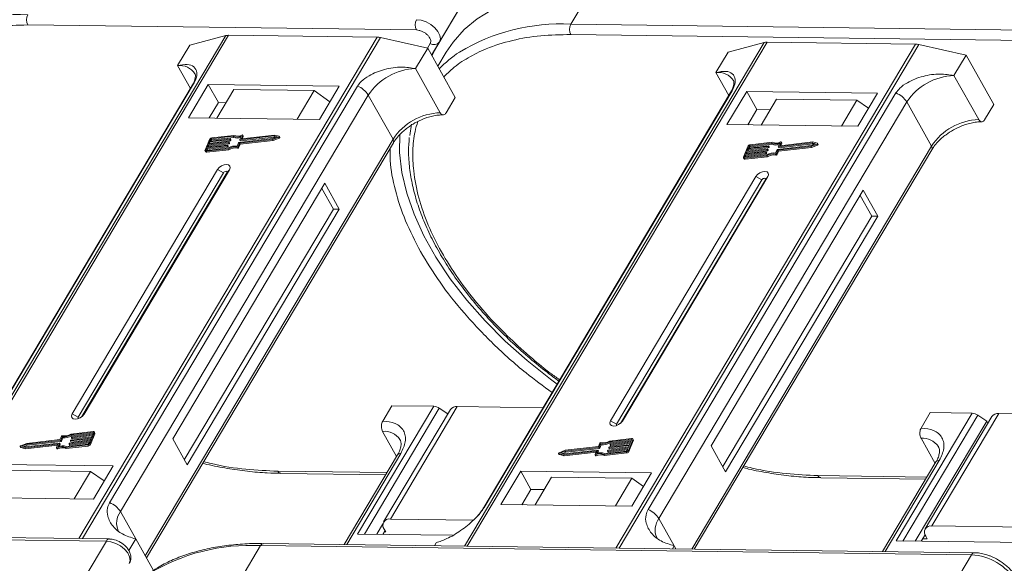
# Model space of a CAD drawing. Header units: millimetres. Extents: x -1595 to 486, y -108 to 1350.
# Tile 49 of 52: x 117 to 215, y 1064 to 1118. Entities that reach past the tile are written whole.
import ezdxf

# ---------------------------------------------------------------- set-up
doc = ezdxf.new("R2010")
doc.units = ezdxf.units.MM

msp = doc.modelspace()

# ---------------------------------------------------------------- linework, layer by layer
at = {"color": 7, "linetype": 'Continuous', "lineweight": 15}
for p, q in [((171.6, 1117.066), (173.711, 1120.615)), ((160.696, 1118.858), (158.31, 1114.845)), ((158.585, 1115.309), (160.696, 1118.858)), ((117.766, 1116.993), (156.298, 1116.497)), ((242.088, 1116.159), (171.6, 1117.066)), ((137.383, 1115.937), (107.827, 1066.243)), ((108.098, 1066.239), (137.676, 1115.97)), ((152.398, 1115.781), (122.82, 1066.05)), ((133.817, 1114.998), (137.383, 1115.937)), ((137.676, 1115.97), (152.398, 1115.781)), ((171.587, 1116.045), (242.075, 1115.137)), ((123.176, 1066.045), (152.733, 1115.739)), ((132.611, 1112.97), (133.817, 1114.998)), ((152.733, 1115.739), (157.411, 1114.694)), ((157.662, 1115.171), (157.383, 1114.7)), ((157.803, 1113.994), (158.585, 1115.309)), ((157.804, 1113.993), (158.31, 1114.845)), ((158.31, 1114.845), (157.831, 1113.945)), ((190.765, 1115.25), (161.058, 1065.302)), ((161.329, 1065.299), (191.058, 1115.283)), ((205.78, 1115.093), (176.051, 1065.109)), ((176.407, 1065.105), (206.114, 1115.052)), ((187.199, 1114.311), (190.765, 1115.25)), ((191.058, 1115.283), (205.78, 1115.093)), ((206.114, 1115.052), (210.793, 1114.007)), ((156.205, 1112.666), (157.411, 1114.694)), ((157.411, 1114.694), (160.15, 1109.805)), ((159.242, 1114.293), (158.415, 1112.902)), ((185.992, 1112.283), (187.199, 1114.311)), ((209.587, 1111.979), (210.793, 1114.007)), ((210.793, 1114.007), (213.532, 1109.118)), ((132.611, 1112.97), (133.885, 1110.695)), ((158.656, 1108.291), (156.205, 1112.666)), ((185.992, 1112.283), (187.267, 1110.007)), ((212.038, 1107.604), (209.587, 1111.979)), ((134.062, 1110.992), (109.485, 1069.67)), ((109.627, 1069.823), (134.204, 1111.144)), ((150.455, 1110.935), (125.878, 1069.613)), ((135.654, 1111.092), (133.694, 1107.796)), ((148.631, 1110.925), (135.654, 1111.092)), ((135.654, 1111.092), (136.663, 1109.29)), ((146.671, 1107.629), (148.631, 1110.925)), ((126.948, 1068.722), (151.525, 1110.044)), ((138.184, 1110.599), (136.496, 1107.76)), ((146.147, 1110.497), (138.184, 1110.599)), ((144.459, 1107.657), (146.147, 1110.497)), ((146.147, 1110.497), (147.707, 1109.371)), ((153.976, 1105.669), (151.525, 1110.044)), ((187.444, 1110.304), (162.867, 1068.983)), ((163.009, 1069.136), (187.586, 1110.457)), ((203.837, 1110.248), (179.26, 1068.926)), ((189.036, 1110.404), (187.076, 1107.109)), ((202.012, 1110.237), (189.036, 1110.404)), ((189.036, 1110.404), (190.045, 1108.603)), ((200.052, 1106.942), (202.012, 1110.237)), ((136.663, 1109.29), (135.759, 1107.769)), ((137.4, 1109.281), (136.663, 1109.29)), ((159.246, 1108.284), (160.15, 1109.805)), ((180.33, 1068.035), (204.907, 1109.357)), ((190.467, 1107.065), (192.005, 1109.651)), ((199.968, 1109.548), (192.005, 1109.651)), ((199.968, 1109.548), (198.43, 1106.963)), ((201.126, 1108.747), (199.968, 1109.548)), ((207.358, 1104.982), (204.907, 1109.357)), ((212.627, 1107.597), (213.532, 1109.118)), ((190.045, 1108.603), (189.14, 1107.082)), ((191.372, 1108.586), (190.045, 1108.603)), ((133.694, 1107.796), (146.671, 1107.629)), ((155.797, 1107.168), (155.64, 1106.042)), ((187.076, 1107.109), (200.052, 1106.942)), ((138.195, 1106.043), (135.996, 1105.794)), ((139.071, 1106.046), (138.939, 1105.726)), ((142.21, 1106.075), (138.958, 1105.707)), ((139.129, 1105.968), (139.071, 1106.071)), ((139.071, 1106.046), (139.128, 1105.943)), ((142.668, 1105.955), (142.21, 1106.075)), ((153.976, 1105.669), (129.399, 1064.347)), ((129.518, 1064.134), (154.007, 1105.308)), ((135.775, 1105.643), (135.339, 1104.581)), ((135.559, 1104.859), (137.569, 1105.087)), ((135.65, 1105.08), (135.559, 1104.859)), ((137.66, 1105.308), (135.65, 1105.08)), ((135.708, 1104.977), (135.65, 1105.08)), ((135.686, 1105.169), (137.696, 1105.396)), ((135.777, 1105.39), (135.686, 1105.169)), ((135.708, 1104.977), (137.718, 1105.205)), ((137.787, 1105.617), (135.777, 1105.39)), ((135.835, 1105.287), (135.777, 1105.39)), ((135.791, 1105.181), (135.835, 1105.287)), ((135.814, 1105.478), (137.824, 1105.706)), ((135.886, 1105.655), (135.814, 1105.478)), ((135.835, 1105.287), (137.845, 1105.514)), ((135.944, 1105.552), (135.886, 1105.655)), ((135.919, 1105.49), (135.944, 1105.552)), ((138.124, 1105.95), (135.96, 1105.706)), ((135.96, 1105.706), (136.018, 1105.603)), ((136.018, 1105.603), (138.182, 1105.848)), ((137.588, 1105.068), (137.57, 1105.023)), ((137.627, 1104.92), (137.57, 1105.023)), ((137.645, 1104.977), (137.588, 1105.08)), ((137.645, 1104.965), (137.588, 1105.068)), ((137.718, 1105.205), (137.66, 1105.308)), ((137.715, 1105.377), (137.697, 1105.333)), ((137.754, 1105.23), (137.697, 1105.333)), ((137.773, 1105.287), (137.715, 1105.39)), ((137.773, 1105.274), (137.715, 1105.377)), ((137.754, 1105.23), (137.773, 1105.274)), ((137.845, 1105.514), (137.787, 1105.617)), ((137.842, 1105.687), (137.824, 1105.642)), ((137.882, 1105.539), (137.824, 1105.642)), ((137.9, 1105.596), (137.842, 1105.699)), ((137.9, 1105.584), (137.842, 1105.687)), ((137.882, 1105.539), (137.9, 1105.584)), ((138.182, 1105.848), (138.124, 1105.95)), ((138.524, 1104.974), (138.665, 1105.316)), ((138.608, 1104.92), (138.748, 1105.262)), ((138.666, 1104.817), (138.806, 1105.159)), ((138.702, 1105.341), (142.042, 1105.719)), ((138.748, 1105.262), (142.028, 1105.633)), ((138.806, 1105.159), (138.748, 1105.262)), ((138.792, 1105.625), (138.933, 1105.967)), ((138.792, 1105.613), (138.85, 1105.51)), ((138.806, 1105.159), (142.086, 1105.53)), ((142.151, 1105.984), (138.811, 1105.606)), ((138.868, 1105.503), (138.811, 1105.606)), ((138.868, 1105.503), (142.209, 1105.881)), ((138.95, 1105.708), (138.939, 1105.726)), ((139.035, 1105.716), (139.128, 1105.943)), ((142.028, 1105.633), (142.635, 1105.874)), ((142.086, 1105.53), (142.028, 1105.633)), ((142.042, 1105.719), (142.488, 1105.896)), ((142.086, 1105.53), (142.693, 1105.771)), ((142.488, 1105.896), (142.151, 1105.984)), ((142.209, 1105.881), (142.151, 1105.984)), ((142.209, 1105.881), (142.355, 1105.843)), ((142.635, 1105.874), (142.693, 1105.771)), ((142.743, 1105.84), (142.686, 1105.943)), ((189.195, 1104.791), (191.205, 1105.019)), ((191.506, 1105.263), (189.342, 1105.019)), ((189.342, 1105.019), (189.399, 1104.916)), ((191.577, 1105.356), (189.378, 1105.107)), ((189.399, 1104.916), (191.564, 1105.16)), ((191.282, 1104.909), (191.224, 1105.012)), ((191.564, 1105.16), (191.506, 1105.263)), ((192.083, 1104.654), (195.424, 1105.032)), ((192.174, 1104.938), (192.314, 1105.28)), ((195.533, 1105.297), (192.192, 1104.919)), ((192.25, 1104.816), (195.591, 1105.194)), ((192.453, 1105.359), (192.321, 1105.039)), ((192.332, 1105.02), (192.321, 1105.039)), ((195.592, 1105.388), (192.34, 1105.02)), ((192.417, 1105.029), (192.51, 1105.256)), ((192.51, 1105.281), (192.453, 1105.384)), ((192.453, 1105.359), (192.51, 1105.256)), ((195.41, 1104.946), (196.017, 1105.187)), ((195.424, 1105.032), (195.87, 1105.209)), ((195.468, 1104.843), (196.074, 1105.084)), ((195.87, 1105.209), (195.533, 1105.297)), ((195.591, 1105.194), (195.533, 1105.297)), ((195.591, 1105.194), (195.737, 1105.156)), ((196.05, 1105.268), (195.592, 1105.388)), ((196.017, 1105.187), (196.074, 1105.084)), ((196.125, 1105.153), (196.067, 1105.256)), ((135.339, 1104.507), (135.397, 1104.404)), ((135.523, 1104.771), (135.45, 1104.594)), ((135.45, 1104.594), (135.471, 1104.556)), ((135.451, 1104.467), (137.65, 1104.716)), ((135.509, 1104.365), (135.451, 1104.467)), ((135.487, 1104.556), (137.652, 1104.801)), ((135.509, 1104.365), (137.708, 1104.613)), ((137.533, 1104.998), (135.523, 1104.771)), ((135.581, 1104.668), (135.523, 1104.771)), ((135.537, 1104.562), (135.581, 1104.668)), ((135.581, 1104.668), (137.59, 1104.895)), ((135.664, 1104.871), (135.708, 1104.977)), ((137.59, 1104.895), (137.533, 1104.998)), ((137.627, 1104.92), (137.645, 1104.965)), ((137.708, 1104.613), (137.65, 1104.716)), ((138.512, 1104.871), (138.57, 1104.768)), ((138.666, 1104.817), (138.608, 1104.92)), ((207.358, 1104.982), (183.585, 1065.012)), ((183.829, 1065.009), (207.389, 1104.621)), ((189.157, 1104.956), (188.721, 1103.894)), ((188.905, 1104.084), (188.832, 1103.907)), ((188.869, 1103.869), (191.034, 1104.114)), ((190.915, 1104.311), (188.905, 1104.084)), ((188.962, 1103.981), (188.905, 1104.084)), ((188.941, 1104.172), (190.951, 1104.399)), ((189.032, 1104.393), (188.941, 1104.172)), ((188.962, 1103.981), (190.972, 1104.208)), ((191.042, 1104.621), (189.032, 1104.393)), ((189.09, 1104.29), (189.032, 1104.393)), ((189.046, 1104.184), (189.09, 1104.29)), ((189.068, 1104.482), (191.078, 1104.709)), ((189.159, 1104.703), (189.068, 1104.482)), ((189.09, 1104.29), (191.099, 1104.518)), ((191.169, 1104.93), (189.159, 1104.703)), ((189.217, 1104.6), (189.159, 1104.703)), ((189.173, 1104.494), (189.217, 1104.6)), ((189.268, 1104.968), (189.195, 1104.791)), ((189.217, 1104.6), (191.227, 1104.827)), ((189.326, 1104.865), (189.268, 1104.968)), ((189.3, 1104.803), (189.326, 1104.865)), ((190.972, 1104.208), (190.915, 1104.311)), ((190.97, 1104.38), (190.951, 1104.336)), ((191.009, 1104.233), (190.951, 1104.336)), ((191.027, 1104.29), (190.97, 1104.393)), ((191.027, 1104.278), (190.97, 1104.38)), ((191.009, 1104.233), (191.027, 1104.278)), ((191.099, 1104.518), (191.042, 1104.621)), ((191.097, 1104.69), (191.079, 1104.646)), ((191.136, 1104.543), (191.079, 1104.646)), ((191.154, 1104.599), (191.097, 1104.702)), ((191.154, 1104.587), (191.097, 1104.69)), ((191.136, 1104.543), (191.154, 1104.587)), ((191.227, 1104.827), (191.169, 1104.93)), ((191.224, 1105), (191.206, 1104.955)), ((191.263, 1104.852), (191.206, 1104.955)), ((191.282, 1104.897), (191.224, 1105)), ((191.263, 1104.852), (191.282, 1104.897)), ((191.894, 1104.184), (191.952, 1104.081)), ((191.906, 1104.287), (192.047, 1104.629)), ((191.99, 1104.233), (192.13, 1104.575)), ((192.047, 1104.13), (191.99, 1104.233)), ((192.047, 1104.13), (192.188, 1104.472)), ((192.13, 1104.575), (195.41, 1104.946)), ((192.188, 1104.472), (192.13, 1104.575)), ((192.174, 1104.926), (192.231, 1104.823)), ((192.188, 1104.472), (195.468, 1104.843)), ((192.25, 1104.816), (192.192, 1104.919)), ((195.468, 1104.843), (195.41, 1104.946)), ((188.721, 1103.82), (188.779, 1103.717)), ((188.832, 1103.907), (188.853, 1103.869)), ((188.833, 1103.78), (191.032, 1104.029)), ((188.891, 1103.677), (188.833, 1103.78)), ((188.891, 1103.677), (191.09, 1103.926)), ((188.919, 1103.874), (188.962, 1103.981)), ((191.09, 1103.926), (191.032, 1104.029)), ((136.577, 1102.65), (122.162, 1078.414)), ((137.172, 1102.336), (122.757, 1078.1)), ((123.134, 1078.164), (137.508, 1102.331)), ((123.342, 1078.399), (137.757, 1102.635)), ((136.577, 1102.65), (137.172, 1102.336)), ((137.757, 1102.635), (137.508, 1102.331)), ((147.208, 1101.287), (132.13, 1075.936)), ((148.65, 1098.713), (147.208, 1101.287)), ((189.959, 1101.963), (175.544, 1077.727)), ((190.553, 1101.649), (176.139, 1077.413)), ((176.516, 1077.477), (190.89, 1101.644)), ((176.724, 1077.712), (191.138, 1101.948)), ((189.959, 1101.963), (190.553, 1101.649)), ((191.138, 1101.948), (190.89, 1101.644)), ((148.06, 1098.721), (146.906, 1100.78)), ((200.59, 1100.6), (185.512, 1075.248)), ((202.032, 1098.026), (200.59, 1100.6)), ((201.442, 1098.034), (200.288, 1100.093)), ((133.283, 1073.877), (148.06, 1098.721)), ((133.572, 1073.362), (148.65, 1098.713)), ((148.65, 1098.713), (148.06, 1098.721)), ((186.665, 1073.19), (201.442, 1098.034)), ((186.953, 1072.675), (202.032, 1098.026)), ((202.032, 1098.026), (201.442, 1098.034)), ((158.005, 1079.174), (150.466, 1066.499)), ((151.132, 1066.49), (158.562, 1078.983)), ((152.953, 1077.706), (153.857, 1079.227)), ((159.68, 1078.853), (153.046, 1067.699)), ((153.712, 1067.99), (160.346, 1079.144)), ((153.857, 1079.227), (158.005, 1079.174)), ((159.418, 1078.411), (158.562, 1078.983)), ((168.845, 1079.035), (160.346, 1079.144)), ((122.757, 1078.1), (122.162, 1078.414)), ((123.342, 1078.399), (123.189, 1078.212)), ((176.139, 1077.413), (175.544, 1077.727)), ((176.724, 1077.712), (176.57, 1077.525)), ((211.387, 1078.487), (203.848, 1065.812)), ((204.513, 1065.803), (211.944, 1078.296)), ((212.833, 1077.702), (205.746, 1065.787)), ((206.334, 1077.019), (207.239, 1078.54)), ((213.357, 1078.162), (206.723, 1067.008)), ((207.239, 1078.54), (211.387, 1078.487)), ((207.388, 1067.299), (214.022, 1078.453)), ((212.833, 1077.702), (211.944, 1078.296)), ((212.954, 1077.485), (212.833, 1077.702)), ((224.64, 1078.316), (214.022, 1078.453)), ((120.997, 1075.788), (117.657, 1075.411)), ((120.95, 1075.867), (117.67, 1075.496)), ((121.091, 1076.209), (120.95, 1075.867)), ((121.055, 1075.685), (120.997, 1075.788)), ((121.175, 1076.155), (121.034, 1075.814)), ((121.092, 1075.711), (121.034, 1075.814)), ((121.092, 1075.711), (121.232, 1076.052)), ((121.232, 1076.052), (121.175, 1076.155)), ((121.912, 1075.512), (123.922, 1075.74)), ((121.984, 1075.752), (122.002, 1075.797)), ((121.984, 1075.74), (122.041, 1075.637)), ((124.012, 1075.961), (122.002, 1075.733)), ((122.06, 1075.63), (122.002, 1075.733)), ((122.039, 1075.822), (124.049, 1076.049)), ((124.211, 1076.574), (122.047, 1076.329)), ((122.105, 1076.226), (122.047, 1076.329)), ((124.248, 1076.662), (122.049, 1076.413)), ((122.06, 1075.63), (123.965, 1075.846)), ((122.105, 1076.226), (124.22, 1076.465)), ((122.111, 1076.062), (122.129, 1076.106)), ((122.111, 1076.049), (122.169, 1075.947)), ((124.14, 1076.27), (122.13, 1076.043)), ((122.187, 1075.94), (122.13, 1076.043)), ((122.166, 1076.131), (124.176, 1076.359)), ((122.187, 1075.94), (124.092, 1076.155)), ((123.922, 1075.74), (124.012, 1075.961)), ((123.923, 1075.487), (124.36, 1076.548)), ((123.981, 1075.384), (124.417, 1076.445)), ((124.049, 1076.049), (124.14, 1076.27)), ((124.176, 1076.359), (124.249, 1076.536)), ((124.242, 1076.519), (124.211, 1076.574)), ((124.417, 1076.52), (124.36, 1076.623)), ((124.36, 1076.548), (124.417, 1076.445)), ((132.13, 1075.936), (133.572, 1073.362)), ((152.939, 1076.685), (154.333, 1074.196)), ((177.593, 1075.886), (175.429, 1075.642)), ((177.63, 1075.975), (175.43, 1075.726)), ((175.486, 1075.539), (177.601, 1075.778)), ((177.305, 1074.8), (177.741, 1075.861)), ((177.363, 1074.697), (177.799, 1075.758)), ((177.558, 1075.672), (177.63, 1075.849)), ((177.624, 1075.832), (177.593, 1075.886)), ((177.741, 1075.861), (177.799, 1075.758)), ((177.799, 1075.833), (177.742, 1075.936)), ((206.321, 1075.998), (207.715, 1073.509)), ((117.013, 1075.186), (117.071, 1075.084)), ((117.03, 1075.174), (117.489, 1075.054)), ((117.088, 1075.071), (117.03, 1075.174)), ((117.67, 1075.496), (117.064, 1075.256)), ((117.088, 1075.071), (117.546, 1074.951)), ((117.657, 1075.411), (117.211, 1075.234)), ((117.211, 1075.234), (117.548, 1075.145)), ((117.402, 1075.184), (117.714, 1075.308)), ((117.489, 1075.054), (120.741, 1075.422)), ((117.546, 1074.951), (117.489, 1075.054)), ((117.546, 1074.951), (120.721, 1075.31)), ((117.548, 1075.145), (120.888, 1075.523)), ((117.714, 1075.308), (117.657, 1075.411)), ((117.714, 1075.308), (121.055, 1075.685)), ((120.628, 1075.083), (120.76, 1075.403)), ((120.628, 1075.058), (120.686, 1074.955)), ((120.749, 1074.949), (120.691, 1075.052)), ((120.756, 1075.395), (120.741, 1075.422)), ((120.907, 1075.504), (120.766, 1075.162)), ((120.882, 1075.199), (120.964, 1075.401)), ((120.964, 1075.414), (120.907, 1075.516)), ((120.907, 1075.504), (120.964, 1075.401)), ((121.503, 1075.087), (123.703, 1075.335)), ((121.503, 1075.087), (121.561, 1074.984)), ((121.561, 1074.984), (123.76, 1075.232)), ((121.574, 1075.179), (123.739, 1075.424)), ((121.857, 1075.443), (121.875, 1075.487)), ((121.857, 1075.43), (121.914, 1075.327)), ((123.885, 1075.651), (121.875, 1075.424)), ((121.933, 1075.321), (121.875, 1075.424)), ((121.933, 1075.321), (123.838, 1075.536)), ((123.703, 1075.335), (123.76, 1075.232)), ((123.812, 1075.474), (123.885, 1075.651)), ((123.981, 1075.384), (123.923, 1075.487)), ((171.052, 1074.809), (170.446, 1074.569)), ((170.929, 1074.458), (174.27, 1074.836)), ((174.379, 1075.101), (171.038, 1074.723)), ((174.332, 1075.18), (171.052, 1074.809)), ((171.096, 1074.621), (174.437, 1074.998)), ((174.289, 1074.817), (174.148, 1074.475)), ((174.346, 1074.726), (174.289, 1074.829)), ((174.289, 1074.817), (174.346, 1074.714)), ((174.473, 1075.522), (174.332, 1075.18)), ((174.437, 1074.998), (174.379, 1075.101)), ((174.556, 1075.468), (174.416, 1075.127)), ((174.473, 1075.024), (174.416, 1075.127)), ((174.473, 1075.024), (174.614, 1075.365)), ((174.614, 1075.365), (174.556, 1075.468)), ((175.238, 1074.756), (175.257, 1074.8)), ((177.267, 1074.964), (175.257, 1074.737)), ((175.293, 1074.825), (177.303, 1075.053)), ((175.315, 1074.634), (177.22, 1074.849)), ((175.366, 1075.065), (175.384, 1075.109)), ((175.366, 1075.053), (175.423, 1074.95)), ((177.394, 1075.274), (175.384, 1075.046)), ((175.442, 1074.943), (175.384, 1075.046)), ((175.421, 1075.135), (177.431, 1075.362)), ((175.486, 1075.539), (175.429, 1075.642)), ((175.442, 1074.943), (177.347, 1075.159)), ((175.493, 1075.375), (175.511, 1075.419)), ((175.493, 1075.362), (175.55, 1075.259)), ((177.521, 1075.583), (175.511, 1075.356)), ((175.569, 1075.253), (175.511, 1075.356)), ((175.548, 1075.444), (177.558, 1075.672)), ((175.569, 1075.253), (177.474, 1075.468)), ((177.194, 1074.787), (177.267, 1074.964)), ((177.303, 1075.053), (177.394, 1075.274)), ((177.363, 1074.697), (177.305, 1074.8)), ((177.431, 1075.362), (177.521, 1075.583)), ((185.512, 1075.248), (186.953, 1072.675)), ((154.422, 1074.345), (149.135, 1065.456)), ((149.379, 1065.452), (154.754, 1074.49)), ((170.395, 1074.499), (170.453, 1074.396)), ((170.412, 1074.487), (170.87, 1074.367)), ((170.47, 1074.384), (170.412, 1074.487)), ((170.47, 1074.384), (170.928, 1074.264)), ((171.038, 1074.723), (170.592, 1074.547)), ((170.592, 1074.547), (170.929, 1074.458)), ((170.783, 1074.496), (171.096, 1074.621)), ((170.87, 1074.367), (174.123, 1074.735)), ((170.928, 1074.264), (170.87, 1074.367)), ((170.928, 1074.264), (174.103, 1074.623)), ((171.096, 1074.621), (171.038, 1074.723)), ((174.01, 1074.396), (174.141, 1074.716)), ((174.01, 1074.371), (174.067, 1074.268)), ((174.13, 1074.262), (174.073, 1074.365)), ((174.138, 1074.708), (174.123, 1074.735)), ((174.263, 1074.512), (174.346, 1074.714)), ((174.885, 1074.4), (177.084, 1074.648)), ((174.885, 1074.4), (174.943, 1074.297)), ((174.943, 1074.297), (177.142, 1074.545)), ((174.956, 1074.492), (177.121, 1074.737)), ((175.238, 1074.743), (175.296, 1074.64)), ((175.315, 1074.634), (175.257, 1074.737)), ((177.084, 1074.648), (177.142, 1074.545)), ((202.761, 1064.765), (208.136, 1073.803)), ((126.225, 1073.253), (113.248, 1073.42)), ((116.013, 1072.822), (123.976, 1072.72)), ((124.265, 1069.958), (126.225, 1073.253)), ((207.804, 1073.658), (202.517, 1064.769)), ((122.348, 1069.982), (123.976, 1072.72)), ((123.976, 1072.72), (125.344, 1071.773)), ((153.379, 1072.591), (142.564, 1072.73)), ((142.857, 1072.515), (153.254, 1072.381)), ((166.63, 1072.733), (164.67, 1069.438)), ((179.607, 1072.566), (166.63, 1072.733)), ((167.639, 1070.932), (166.63, 1072.733)), ((168.062, 1069.394), (169.69, 1072.132)), ((177.653, 1072.029), (169.69, 1072.132)), ((177.653, 1072.029), (176.025, 1069.291)), ((177.647, 1069.27), (179.607, 1072.566)), ((178.811, 1071.227), (177.653, 1072.029)), ((206.911, 1072.158), (196.097, 1072.297)), ((196.389, 1072.081), (206.786, 1071.947)), ((167.639, 1070.932), (166.735, 1069.411)), ((168.966, 1070.915), (167.639, 1070.932)), ((111.288, 1070.125), (124.265, 1069.958)), ((164.67, 1069.438), (177.647, 1069.27)), ((126.948, 1068.722), (128.462, 1066.021)), ((161.944, 1067.884), (153.712, 1067.99)), ((180.33, 1068.035), (181.843, 1065.334)), ((152.981, 1067.511), (152.365, 1066.475)), ((153.109, 1066.976), (153.253, 1066.718)), ((207.388, 1067.299), (218.006, 1067.162)), ((87.021, 1066.299), (125.553, 1065.803)), ((125.851, 1066.011), (87.318, 1066.507)), ((128.462, 1066.021), (127.777, 1064.869)), ((128.462, 1066.021), (130.214, 1062.893)), ((150.466, 1066.499), (159.885, 1066.378)), ((153.181, 1066.847), (152.955, 1066.467)), ((153.253, 1066.718), (153.105, 1066.72)), ((206.719, 1066.423), (206.336, 1065.78)), ((206.487, 1066.033), (206.929, 1066.027)), ((206.929, 1066.027), (206.785, 1066.285)), ((125.553, 1065.803), (123.442, 1062.254)), ((138.881, 1062.054), (140.842, 1065.351)), ((140.842, 1065.351), (211.329, 1064.444)), ((211.627, 1064.651), (141.139, 1065.559)), ((158.073, 1065.341), (158.249, 1065.637)), ((181.843, 1065.334), (181.667, 1065.037)), ((181.843, 1065.334), (182.012, 1065.032)), ((203.848, 1065.812), (219.147, 1065.615)), ((211.329, 1064.444), (206.203, 1055.824))]:
    msp.add_line(p, q, dxfattribs=at)
at = {"color": 7, "linetype": 'Continuous', "lineweight": 15, "flags": 128}
for points in [[(173.711, 1120.615), (171.462, 1120.555), (169.331, 1120.314), (167.337, 1119.896), (165.495, 1119.304), (163.821, 1118.541), (162.326, 1117.615), (161.025, 1116.534), (159.927, 1115.304), (159.242, 1114.293)], [(158.585, 1115.309), (158.673, 1115.608), (158.619, 1115.962), (158.429, 1116.339), (158.119, 1116.707), (157.715, 1117.033), (157.252, 1117.291), (156.771, 1117.458), (156.312, 1117.518)], [(134.062, 1110.992), (134.121, 1111.071), (134.204, 1111.144)], [(187.444, 1110.304), (187.503, 1110.384), (187.586, 1110.457)], [(139.008, 1106.077), (139.023, 1106.082), (139.037, 1106.085), (139.05, 1106.084), (139.06, 1106.081), (139.068, 1106.075), (139.073, 1106.067), (139.074, 1106.057), (139.071, 1106.046)], [(170.241, 1081.381), (169.581, 1081.869), (167.271, 1083.704), (165.105, 1085.633), (163.101, 1087.64), (161.277, 1089.706), (159.648, 1091.815), (158.229, 1093.948), (157.03, 1096.087), (156.062, 1098.215), (155.335, 1100.312), (154.853, 1102.361), (154.621, 1104.345), (154.636, 1106.179)], [(137.569, 1105.087), (137.574, 1105.087), (137.579, 1105.086), (137.583, 1105.085), (137.586, 1105.082), (137.588, 1105.079), (137.589, 1105.076), (137.589, 1105.072), (137.588, 1105.068)], [(137.696, 1105.396), (137.702, 1105.396), (137.706, 1105.396), (137.71, 1105.394), (137.713, 1105.392), (137.715, 1105.389), (137.716, 1105.385), (137.716, 1105.381), (137.715, 1105.377)], [(137.824, 1105.706), (137.829, 1105.706), (137.834, 1105.705), (137.837, 1105.704), (137.841, 1105.701), (137.843, 1105.698), (137.844, 1105.695), (137.843, 1105.691), (137.842, 1105.687)], [(138.811, 1105.606), (138.805, 1105.606), (138.801, 1105.607), (138.797, 1105.608), (138.794, 1105.611), (138.792, 1105.614), (138.791, 1105.617), (138.791, 1105.621), (138.792, 1105.625)], [(138.939, 1105.726), (138.938, 1105.722), (138.938, 1105.718), (138.939, 1105.715), (138.941, 1105.712), (138.944, 1105.709), (138.948, 1105.708), (138.953, 1105.707), (138.958, 1105.707)], [(142.668, 1105.955), (142.679, 1105.95), (142.686, 1105.942), (142.688, 1105.931), (142.685, 1105.918), (142.678, 1105.905), (142.666, 1105.893), (142.652, 1105.882), (142.635, 1105.874)], [(142.693, 1105.771), (142.709, 1105.779), (142.724, 1105.79), (142.736, 1105.802), (142.743, 1105.815), (142.746, 1105.828), (142.744, 1105.839), (142.743, 1105.84)], [(191.205, 1105.019), (191.211, 1105.019), (191.215, 1105.018), (191.219, 1105.017), (191.222, 1105.014), (191.224, 1105.011), (191.225, 1105.008), (191.225, 1105.004), (191.224, 1105)], [(192.321, 1105.039), (192.32, 1105.035), (192.32, 1105.031), (192.321, 1105.028), (192.323, 1105.025), (192.326, 1105.022), (192.33, 1105.021), (192.334, 1105.02), (192.34, 1105.02)], [(192.39, 1105.39), (192.404, 1105.395), (192.419, 1105.398), (192.431, 1105.397), (192.442, 1105.394), (192.45, 1105.388), (192.454, 1105.38), (192.455, 1105.37), (192.453, 1105.359)], [(196.05, 1105.268), (196.061, 1105.263), (196.068, 1105.254), (196.07, 1105.244), (196.067, 1105.231), (196.06, 1105.218), (196.048, 1105.206), (196.033, 1105.195), (196.017, 1105.187)], [(196.074, 1105.084), (196.091, 1105.092), (196.106, 1105.103), (196.117, 1105.115), (196.125, 1105.128), (196.128, 1105.141), (196.126, 1105.152), (196.125, 1105.153)], [(135.451, 1104.467), (135.42, 1104.466), (135.392, 1104.47), (135.368, 1104.479), (135.349, 1104.493), (135.337, 1104.511), (135.331, 1104.532), (135.332, 1104.556), (135.339, 1104.581)], [(135.45, 1104.594), (135.448, 1104.585), (135.447, 1104.577), (135.449, 1104.57), (135.454, 1104.564), (135.46, 1104.56), (135.468, 1104.557), (135.477, 1104.556), (135.487, 1104.556)], [(190.951, 1104.399), (190.956, 1104.4), (190.961, 1104.399), (190.965, 1104.397), (190.968, 1104.395), (190.97, 1104.392), (190.971, 1104.389), (190.971, 1104.385), (190.97, 1104.38)], [(191.078, 1104.709), (191.083, 1104.709), (191.088, 1104.709), (191.092, 1104.707), (191.095, 1104.705), (191.097, 1104.702), (191.098, 1104.698), (191.098, 1104.694), (191.097, 1104.69)], [(192.192, 1104.919), (192.187, 1104.919), (192.183, 1104.92), (192.179, 1104.921), (192.176, 1104.924), (192.173, 1104.927), (192.172, 1104.93), (192.173, 1104.934), (192.174, 1104.938)], [(137.757, 1102.635), (137.827, 1102.829), (137.797, 1102.996), (137.671, 1103.108), (137.468, 1103.149), (137.22, 1103.114), (136.963, 1103.006), (136.737, 1102.843), (136.577, 1102.65)], [(188.833, 1103.78), (188.801, 1103.779), (188.773, 1103.783), (188.75, 1103.792), (188.731, 1103.806), (188.719, 1103.824), (188.713, 1103.845), (188.714, 1103.869), (188.721, 1103.894)], [(188.832, 1103.907), (188.829, 1103.898), (188.829, 1103.89), (188.831, 1103.883), (188.835, 1103.877), (188.841, 1103.873), (188.849, 1103.87), (188.859, 1103.868), (188.869, 1103.869)], [(137.508, 1102.331), (137.528, 1102.387), (137.519, 1102.434), (137.483, 1102.466), (137.426, 1102.478), (137.355, 1102.468), (137.282, 1102.437), (137.217, 1102.391), (137.172, 1102.336)], [(191.138, 1101.948), (191.209, 1102.142), (191.179, 1102.309), (191.053, 1102.421), (190.85, 1102.462), (190.601, 1102.427), (190.345, 1102.319), (190.119, 1102.156), (189.959, 1101.963)], [(190.89, 1101.644), (190.91, 1101.7), (190.901, 1101.747), (190.865, 1101.779), (190.807, 1101.791), (190.737, 1101.781), (190.663, 1101.75), (190.599, 1101.704), (190.553, 1101.649)], [(122.162, 1078.414), (122.092, 1078.22), (122.122, 1078.054), (122.248, 1077.941), (122.451, 1077.9), (122.699, 1077.935), (122.956, 1078.043), (123.182, 1078.206), (123.342, 1078.399)], [(122.757, 1078.1), (122.737, 1078.045), (122.745, 1077.997), (122.781, 1077.965), (122.785, 1077.964)], [(175.544, 1077.727), (175.473, 1077.533), (175.504, 1077.366), (175.63, 1077.254), (175.832, 1077.213), (176.081, 1077.248), (176.338, 1077.356), (176.563, 1077.519), (176.724, 1077.712)], [(176.139, 1077.413), (176.119, 1077.357), (176.127, 1077.31), (176.163, 1077.278), (176.167, 1077.276)], [(122.002, 1075.733), (121.997, 1075.733), (121.993, 1075.734), (121.989, 1075.735), (121.986, 1075.738), (121.983, 1075.741), (121.982, 1075.744), (121.983, 1075.748), (121.984, 1075.752)], [(122.13, 1076.043), (122.124, 1076.043), (122.12, 1076.043), (122.116, 1076.045), (122.113, 1076.047), (122.111, 1076.05), (122.11, 1076.054), (122.11, 1076.058), (122.111, 1076.062)], [(124.249, 1076.536), (124.251, 1076.544), (124.251, 1076.552), (124.249, 1076.559), (124.245, 1076.565), (124.239, 1076.57), (124.231, 1076.573), (124.222, 1076.574), (124.211, 1076.574)], [(124.248, 1076.662), (124.279, 1076.663), (124.307, 1076.659), (124.331, 1076.65), (124.349, 1076.636), (124.362, 1076.619), (124.368, 1076.597), (124.367, 1076.574), (124.36, 1076.548)], [(177.63, 1075.849), (177.633, 1075.857), (177.633, 1075.865), (177.631, 1075.872), (177.627, 1075.878), (177.621, 1075.882), (177.613, 1075.885), (177.604, 1075.887), (177.593, 1075.886)], [(177.63, 1075.975), (177.661, 1075.976), (177.689, 1075.972), (177.713, 1075.963), (177.731, 1075.949), (177.744, 1075.932), (177.75, 1075.91), (177.749, 1075.887), (177.741, 1075.861)], [(117.03, 1075.174), (117.019, 1075.18), (117.013, 1075.188), (117.01, 1075.199), (117.013, 1075.211), (117.021, 1075.224), (117.033, 1075.237), (117.047, 1075.248), (117.064, 1075.256)], [(117.071, 1075.084), (117.077, 1075.077), (117.088, 1075.071)], [(120.691, 1075.052), (120.676, 1075.047), (120.662, 1075.045), (120.649, 1075.045), (120.639, 1075.049), (120.631, 1075.054), (120.626, 1075.062), (120.625, 1075.072), (120.628, 1075.083)], [(120.686, 1074.955), (120.688, 1074.951), (120.696, 1074.946), (120.707, 1074.942), (120.72, 1074.942), (120.734, 1074.944), (120.749, 1074.949)], [(120.76, 1075.403), (120.761, 1075.407), (120.761, 1075.411), (120.76, 1075.415), (120.758, 1075.418), (120.755, 1075.42), (120.751, 1075.422), (120.746, 1075.422), (120.741, 1075.422)], [(120.888, 1075.523), (120.893, 1075.523), (120.898, 1075.523), (120.902, 1075.521), (120.905, 1075.519), (120.907, 1075.516), (120.908, 1075.512), (120.908, 1075.508), (120.907, 1075.504)], [(121.875, 1075.424), (121.87, 1075.424), (121.865, 1075.424), (121.861, 1075.426), (121.858, 1075.428), (121.856, 1075.431), (121.855, 1075.435), (121.855, 1075.439), (121.857, 1075.443)], [(174.27, 1074.836), (174.275, 1074.836), (174.28, 1074.835), (174.284, 1074.834), (174.287, 1074.832), (174.289, 1074.829), (174.29, 1074.825), (174.29, 1074.821), (174.289, 1074.817)], [(175.257, 1074.737), (175.252, 1074.737), (175.247, 1074.737), (175.243, 1074.739), (175.24, 1074.741), (175.238, 1074.744), (175.237, 1074.748), (175.237, 1074.751), (175.238, 1074.756)], [(175.384, 1075.046), (175.379, 1075.046), (175.374, 1075.047), (175.37, 1075.048), (175.367, 1075.051), (175.365, 1075.054), (175.364, 1075.057), (175.364, 1075.061), (175.366, 1075.065)], [(175.511, 1075.356), (175.506, 1075.356), (175.502, 1075.356), (175.498, 1075.358), (175.495, 1075.36), (175.492, 1075.363), (175.491, 1075.367), (175.492, 1075.371), (175.493, 1075.375)], [(170.412, 1074.487), (170.401, 1074.492), (170.394, 1074.501), (170.392, 1074.512), (170.395, 1074.524), (170.403, 1074.537), (170.414, 1074.55), (170.429, 1074.56), (170.446, 1074.569)], [(170.453, 1074.396), (170.459, 1074.39), (170.47, 1074.384)], [(174.073, 1074.365), (174.058, 1074.36), (174.044, 1074.358), (174.031, 1074.358), (174.02, 1074.362), (174.012, 1074.367), (174.008, 1074.375), (174.007, 1074.385), (174.01, 1074.396)], [(174.067, 1074.268), (174.07, 1074.264), (174.078, 1074.259), (174.089, 1074.255), (174.102, 1074.255), (174.116, 1074.257), (174.13, 1074.262)], [(174.141, 1074.716), (174.143, 1074.72), (174.143, 1074.724), (174.142, 1074.728), (174.14, 1074.731), (174.137, 1074.733), (174.133, 1074.734), (174.128, 1074.735), (174.123, 1074.735)], [(142.857, 1072.515), (142.857, 1072.515), (142.848, 1072.515)], [(196.389, 1072.081), (196.389, 1072.081), (196.38, 1072.082)], [(162.865, 1068.98), (162.926, 1069.062), (163.009, 1069.136)], [(125.553, 1065.803), (126.012, 1065.742), (126.494, 1065.576), (126.956, 1065.318), (127.36, 1064.991), (127.671, 1064.624), (127.861, 1064.247), (127.914, 1063.893), (127.826, 1063.593)], [(141.139, 1065.559), (141.139, 1065.559), (141.149, 1065.558)]]:
    msp.add_lwpolyline(points, dxfattribs=at)
at = {"color": 7, "linetype": 'Continuous', "lineweight": 15}
for centre, radius, start, end in [((116.722, 1098.526), 19.517, 86.89523, 121.269), ((118.759, 1117.491), 1.11, 151.86538, 206.65442), ((157.291, 1116.995), 1.11, 151.86538, 206.65442), ((170.556, 1097.791), 19.304, 86.8991, 121.2164), ((172.58, 1116.543), 1.11, 151.86538, 206.65442), ((137.652, 1114.872), 1.098, 88.72031, 104.14409), ((152.367, 1114.143), 1.638, 77.08998, 88.8989), ((158.053, 1115.71), 0.666, 234.0762, 322.90297), ((191.034, 1114.185), 1.098, 88.72031, 104.14409), ((205.748, 1113.456), 1.638, 77.08998, 88.8989), ((167.079, 1104.502), 11.773, 123.67115, 136.31445), ((132.817, 1111.164), 1.817, 33.1952, 96.53301), ((156.395, 1106.839), 5.83, 91.86957, 146.65022), ((186.199, 1110.477), 1.817, 33.1952, 96.53301), ((209.777, 1106.152), 5.83, 91.86957, 146.65022), ((149.646, 1108.876), 2.213, 31.86898, 68.55124), ((203.028, 1108.189), 2.213, 31.86898, 68.55124), ((158.846, 1102.464), 5.83, 91.86957, 146.65022), ((212.228, 1101.777), 5.83, 91.86957, 146.65022), ((138.566, 1106.91), 0.943, 246.89164, 297.97103), ((136.029, 1105.509), 0.287, 96.59253, 152.29321), ((135.971, 1105.611), 0.0955, 96.59253, 152.29321), ((136.029, 1105.508), 0.0955, 96.59253, 152.29321), ((137.527, 1105.046), 0.0478, 276.59253, 332.29321), ((137.655, 1105.355), 0.0478, 276.59253, 332.29321), ((137.712, 1105.252), 0.0478, 276.59253, 332.29321), ((137.76, 1105.28), 0.0138, 333.02121, 26.65141), ((137.782, 1105.665), 0.0478, 276.59253, 332.29321), ((137.839, 1105.562), 0.0478, 276.59253, 332.29321), ((137.888, 1105.59), 0.0138, 333.02121, 26.65141), ((138.509, 1106.919), 1.042, 248.35959, 294.01857), ((138.556, 1106.766), 0.991, 247.84687, 288.77105), ((138.707, 1105.294), 0.0478, 96.59253, 152.29321), ((138.864, 1105.521), 0.0183, 217.91724, 283.38081), ((139.104, 1105.956), 0.0276, 333.09852, 26.5741), ((153.697, 1105.463), 0.346, 333.31625, 36.51573), ((189.411, 1104.822), 0.287, 96.59253, 152.29321), ((189.353, 1104.924), 0.0955, 96.59253, 152.29321), ((191.89, 1106.232), 1.042, 248.35959, 294.01857), ((191.938, 1106.079), 0.991, 247.84687, 288.77105), ((191.947, 1106.223), 0.943, 246.89164, 297.97103), ((192.486, 1105.269), 0.0276, 333.09852, 26.5741), ((135.483, 1104.471), 0.11, 217.91724, 283.38081), ((137.585, 1104.943), 0.0478, 276.59253, 332.29321), ((137.633, 1104.971), 0.0138, 333.02121, 26.65141), ((138.272, 1103.729), 1.167, 78.13867, 122.23452), ((138.342, 1103.611), 1.375, 82.36132, 120.10827), ((138.33, 1103.627), 1.167, 78.13867, 122.23452), ((138.527, 1104.96), 0.0903, 260.49805, 333.59787), ((138.585, 1104.857), 0.0903, 260.49805, 333.59787), ((189.41, 1104.821), 0.0955, 96.59253, 152.29321), ((190.909, 1104.358), 0.0478, 276.59253, 332.29321), ((190.967, 1104.256), 0.0478, 276.59253, 332.29321), ((191.015, 1104.284), 0.0138, 333.02121, 26.65141), ((191.654, 1103.042), 1.167, 78.13867, 122.23452), ((191.723, 1102.924), 1.375, 82.36132, 120.10827), ((191.036, 1104.668), 0.0478, 276.59253, 332.29321), ((191.712, 1102.939), 1.167, 78.13867, 122.23452), ((191.094, 1104.565), 0.0478, 276.59253, 332.29321), ((191.142, 1104.593), 0.0138, 333.02121, 26.65141), ((191.164, 1104.978), 0.0478, 276.59253, 332.29321), ((191.221, 1104.875), 0.0478, 276.59253, 332.29321), ((191.269, 1104.903), 0.0138, 333.02121, 26.65141), ((191.909, 1104.273), 0.0903, 260.49805, 333.59787), ((191.966, 1104.17), 0.0903, 260.49805, 333.59787), ((192.089, 1104.607), 0.0478, 96.59253, 152.29321), ((192.246, 1104.834), 0.0183, 217.91724, 283.38081), ((207.079, 1104.776), 0.346, 333.31625, 36.51573), ((188.865, 1103.784), 0.11, 217.91724, 283.38081), ((157.95, 1078.106), 1.07, 55.09609, 87.03844), ((160.265, 1078.422), 0.727, 83.64232, 143.56702), ((211.331, 1077.419), 1.07, 55.09609, 87.03844), ((213.942, 1077.731), 0.727, 83.64232, 143.56702), ((120.992, 1075.836), 0.0478, 276.59253, 332.29321), ((121.172, 1076.169), 0.0903, 80.49805, 153.59787), ((121.357, 1077.518), 1.375, 262.36132, 300.10827), ((121.426, 1077.4), 1.167, 258.13867, 302.23452), ((121.415, 1077.415), 1.375, 262.36132, 300.10827), ((122.044, 1075.774), 0.0478, 96.59253, 152.29321), ((122.172, 1076.084), 0.0478, 96.59253, 152.29321), ((122.183, 1075.958), 0.0183, 217.91724, 283.38081), ((124.344, 1076.483), 0.0826, 333.02121, 26.65141), ((153.101, 1074.782), 1.91, 35.13686, 94.86934), ((174.808, 1076.713), 1.167, 258.13867, 302.23452), ((177.725, 1075.796), 0.0826, 333.02121, 26.65141), ((206.483, 1074.095), 1.91, 35.13686, 94.86934), ((121.133, 1074.219), 0.943, 66.89164, 117.97103), ((121.191, 1074.116), 0.943, 66.89164, 117.97103), ((121.19, 1074.211), 1.042, 68.35959, 114.01857), ((120.952, 1075.407), 0.0138, 333.02121, 26.65141), ((121.049, 1075.733), 0.0478, 276.59253, 332.29321), ((121.917, 1075.465), 0.0478, 96.59253, 152.29321), ((121.929, 1075.339), 0.0183, 217.91724, 283.38081), ((122.056, 1075.648), 0.0183, 217.91724, 283.38081), ((123.67, 1075.62), 0.287, 276.59253, 332.29321), ((123.728, 1075.519), 0.0955, 276.59253, 332.29321), ((123.727, 1075.517), 0.287, 276.59253, 332.29321), ((174.373, 1075.149), 0.0478, 276.59253, 332.29321), ((174.431, 1075.046), 0.0478, 276.59253, 332.29321), ((174.554, 1075.482), 0.0903, 80.49805, 153.59787), ((174.739, 1076.831), 1.375, 262.36132, 300.10827), ((174.797, 1076.728), 1.375, 262.36132, 300.10827), ((175.299, 1074.778), 0.0478, 96.59253, 152.29321), ((175.426, 1075.087), 0.0478, 96.59253, 152.29321), ((175.438, 1074.961), 0.0183, 217.91724, 283.38081), ((175.553, 1075.397), 0.0478, 96.59253, 152.29321), ((175.565, 1075.271), 0.0183, 217.91724, 283.38081), ((177.051, 1074.933), 0.287, 276.59253, 332.29321), ((177.11, 1074.832), 0.0955, 276.59253, 332.29321), ((154.714, 1074.129), 0.363, 83.64232, 143.56702), ((174.515, 1073.532), 0.943, 66.89164, 117.97103), ((174.573, 1073.429), 0.943, 66.89164, 117.97103), ((174.572, 1073.524), 1.042, 68.35959, 114.01857), ((174.334, 1074.72), 0.0138, 333.02121, 26.65141), ((175.31, 1074.652), 0.0183, 217.91724, 283.38081), ((177.109, 1074.83), 0.287, 276.59253, 332.29321), ((208.096, 1073.442), 0.363, 83.64232, 143.56702), ((142.9, 1072.878), 0.367, 203.79329, 261.81678), ((196.433, 1072.445), 0.367, 203.80743, 261.65813), ((125.069, 1067.554), 2.213, 31.86898, 68.55124), ((178.451, 1066.867), 2.213, 31.86898, 68.55124), ((128.485, 1067.591), 1.909, 143.64522, 203.44279), ((153.603, 1067.368), 0.631, 80.05661, 218.47393), ((181.867, 1066.904), 1.909, 143.64522, 203.44279), ((207.279, 1066.677), 0.631, 80.05661, 218.47393), ((125.87, 1065.665), 0.346, 93.05406, 156.53827), ((139.789, 1046.156), 19.223, 86.85997, 121.74808), ((141.171, 1065.196), 0.363, 94.95278, 154.87747), ((211.646, 1064.306), 0.346, 92.87704, 156.55594), ((211.005, 1058.901), 5.552, 31.86538, 86.65442)]:
    msp.add_arc(centre, radius, start, end, dxfattribs=at)
for points, knots in [([(105.161, 1112.839), (105.402, 1113.086), (106.075, 1113.773), (107.457, 1114.691), (109.431, 1115.68), (111.855, 1116.445), (114.695, 1116.937), (116.753, 1116.974), (117.766, 1116.993)], [0, 0, 0, 0, 0.089262, 0.24819, 0.407138, 0.610435, 0.808191, 1, 1, 1, 1]), ([(156.298, 1116.497), (156.387, 1116.489), (156.568, 1116.475), (156.865, 1116.369), (157.148, 1116.212), (157.392, 1116.014), (157.58, 1115.792), (157.697, 1115.561), (157.733, 1115.342), (157.686, 1115.227), (157.662, 1115.171)], [0, 0, 0, 0, 0.12225, 0.25, 0.37775, 0.5, 0.62225, 0.75, 0.87775, 1, 1, 1, 1]), ([(159.016, 1111.83), (159.29, 1112.112), (159.989, 1112.83), (161.397, 1113.77), (163.349, 1114.747), (165.744, 1115.503), (168.551, 1115.989), (170.586, 1116.026), (171.587, 1116.045)], [0, 0, 0, 0, 0.101475, 0.258273, 0.415089, 0.615659, 0.810764, 1, 1, 1, 1]), ([(134.204, 1111.144), (134.289, 1111.311), (134.509, 1111.741), (134.554, 1112.361), (134.285, 1112.887), (133.628, 1113.153), (132.952, 1113.031), (132.611, 1112.97)], [0, 0, 0, 0, 0.111335, 0.286497, 0.521289, 0.758582, 1, 1, 1, 1]), ([(134.336, 1112.161), (134.337, 1112.161), (134.368, 1112.123), (134.381, 1112.053), (134.391, 1111.81), (134.3, 1111.471), (134.186, 1111.182), (134.07, 1111.01), (134.056, 1110.99)], [0, 0, 0, 0, 0.005744, 0.306611, 0.531667, 0.753453, 0.971797, 1, 1, 1, 1]), ([(156.205, 1112.666), (155.752, 1112.735), (154.768, 1112.883), (153.127, 1112.649), (151.755, 1112.103), (150.857, 1111.484), (150.571, 1111.094), (150.455, 1110.935)], [0, 0, 0, 0, 0.222481, 0.483081, 0.73977, 0.893878, 1, 1, 1, 1]), ([(187.586, 1110.457), (187.671, 1110.624), (187.891, 1111.054), (187.935, 1111.674), (187.667, 1112.2), (187.009, 1112.466), (186.333, 1112.344), (185.992, 1112.283)], [0, 0, 0, 0, 0.111335, 0.286497, 0.521289, 0.758582, 1, 1, 1, 1]), ([(209.587, 1111.979), (209.133, 1112.048), (208.15, 1112.196), (206.509, 1111.962), (205.137, 1111.416), (204.239, 1110.797), (203.953, 1110.407), (203.837, 1110.248)], [0, 0, 0, 0, 0.222481, 0.483081, 0.73977, 0.893878, 1, 1, 1, 1]), ([(187.718, 1111.474), (187.719, 1111.474), (187.75, 1111.436), (187.763, 1111.366), (187.773, 1111.123), (187.682, 1110.784), (187.568, 1110.495), (187.451, 1110.323), (187.438, 1110.303)], [0, 0, 0, 0, 0.005744, 0.306611, 0.531667, 0.753453, 0.971797, 1, 1, 1, 1]), ([(156.152, 1107.273), (156.431, 1107.417), (156.824, 1107.618), (157.413, 1107.83), (157.901, 1107.966), (158.449, 1108.063), (158.78, 1108.071), (158.948, 1108.075)], [0, 0, 0, 0, 0.294099, 0.412703, 0.605791, 0.800293, 1, 1, 1, 1]), ([(159.246, 1108.284), (159.209, 1108.232), (159.134, 1108.13), (158.994, 1108.066), (158.853, 1108.082), (158.736, 1108.166), (158.678, 1108.256), (158.656, 1108.291)], [0, 0, 0, 0, 0.214694, 0.429388, 0.644082, 0.858775, 1, 1, 1, 1]), ([(154.018, 1105.309), (154.08, 1105.413), (154.239, 1105.679), (154.583, 1106.077), (154.996, 1106.471), (155.495, 1106.875), (155.901, 1107.121), (156.152, 1107.273)], [0, 0, 0, 0, 0.149323, 0.380846, 0.555425, 0.724977, 1, 1, 1, 1]), ([(170.491, 1081.801), (170.18, 1082.023), (169.034, 1082.84), (167.197, 1084.384), (164.808, 1086.592), (162.506, 1089.082), (160.409, 1091.796), (158.711, 1094.494), (157.389, 1097.187), (156.454, 1099.886), (155.98, 1102.352), (155.906, 1104.533), (156.051, 1106.168), (156.331, 1107.078), (156.432, 1107.407)], [0, 0, 0, 0, 0.029953, 0.110619, 0.191294, 0.294479, 0.39485, 0.492207, 0.589554, 0.689925, 0.793119, 0.873784, 0.95446, 1, 1, 1, 1]), ([(209.533, 1106.586), (209.813, 1106.73), (210.206, 1106.931), (210.795, 1107.143), (211.283, 1107.279), (211.831, 1107.376), (212.162, 1107.384), (212.33, 1107.388)], [0, 0, 0, 0, 0.294099, 0.412703, 0.605791, 0.800293, 1, 1, 1, 1]), ([(212.627, 1107.597), (212.59, 1107.545), (212.516, 1107.443), (212.376, 1107.379), (212.235, 1107.395), (212.117, 1107.479), (212.06, 1107.569), (212.038, 1107.604)], [0, 0, 0, 0, 0.214694, 0.429388, 0.644082, 0.858775, 1, 1, 1, 1]), ([(207.399, 1104.622), (207.462, 1104.726), (207.621, 1104.992), (207.965, 1105.39), (208.378, 1105.784), (208.876, 1106.187), (209.282, 1106.434), (209.533, 1106.586)], [0, 0, 0, 0, 0.149323, 0.380846, 0.555425, 0.724977, 1, 1, 1, 1]), ([(155.586, 1105.842), (155.553, 1105.383), (155.481, 1104.391), (155.596, 1102.795), (155.883, 1101.082), (156.355, 1099.331), (157.002, 1097.557), (157.82, 1095.77), (158.802, 1093.982), (159.939, 1092.204), (161.222, 1090.448), (162.639, 1088.727), (164.175, 1087.055), (165.808, 1085.451), (167.498, 1083.949), (169.034, 1082.69), (170.02, 1081.961), (170.413, 1081.671)], [0, 0, 0, 0, 0.060672, 0.131035, 0.201443, 0.271845, 0.342194, 0.412456, 0.482588, 0.552551, 0.622289, 0.691708, 0.760642, 0.82876, 0.895326, 0.958278, 1, 1, 1, 1]), ([(153.705, 1104.801), (153.692, 1104.388), (153.65, 1103.057), (154.144, 1100.628), (155.111, 1097.599), (156.178, 1095.542), (156.709, 1094.52)], [0, 0, 0, 0, 0.131047, 0.423394, 0.71326, 1, 1, 1, 1]), ([(156.709, 1094.52), (157.321, 1093.504), (158.563, 1091.444), (161.001, 1088.364), (163.867, 1085.341), (166.797, 1082.691), (168.872, 1081.177), (169.742, 1080.542)], [0, 0, 0, 0, 0.204541, 0.414584, 0.628463, 0.844312, 1, 1, 1, 1]), ([(152.953, 1077.706), (152.922, 1077.644), (152.86, 1077.518), (152.82, 1077.278), (152.825, 1077.032), (152.87, 1076.827), (152.92, 1076.725), (152.939, 1076.685)], [0, 0, 0, 0, 0.214694, 0.429388, 0.644082, 0.858775, 1, 1, 1, 1]), ([(154.754, 1074.49), (154.942, 1074.89), (155.231, 1075.504), (155.21, 1076.247), (155.036, 1076.761), (154.689, 1077.178), (154.066, 1077.584), (153.391, 1077.658), (152.953, 1077.706)], [0, 0, 0, 0, 0.239457, 0.368361, 0.5, 0.631639, 0.760543, 1, 1, 1, 1]), ([(206.334, 1077.019), (206.304, 1076.957), (206.242, 1076.831), (206.202, 1076.591), (206.207, 1076.345), (206.251, 1076.14), (206.301, 1076.038), (206.321, 1075.998)], [0, 0, 0, 0, 0.214694, 0.429388, 0.644082, 0.858775, 1, 1, 1, 1]), ([(208.136, 1073.803), (208.324, 1074.202), (208.613, 1074.817), (208.592, 1075.56), (208.418, 1076.074), (208.071, 1076.491), (207.448, 1076.897), (206.773, 1076.971), (206.334, 1077.019)], [0, 0, 0, 0, 0.239457, 0.368361, 0.5, 0.631639, 0.760543, 1, 1, 1, 1]), ([(154.65, 1075.87), (154.688, 1075.805), (154.77, 1075.663), (154.788, 1075.35), (154.707, 1074.944), (154.577, 1074.598), (154.442, 1074.392), (154.411, 1074.344)], [0, 0, 0, 0, 0.209538, 0.461851, 0.698708, 0.93023, 1, 1, 1, 1]), ([(208.032, 1075.183), (208.069, 1075.118), (208.152, 1074.976), (208.17, 1074.663), (208.089, 1074.257), (207.959, 1073.911), (207.824, 1073.704), (207.793, 1073.657)], [0, 0, 0, 0, 0.209538, 0.461851, 0.698708, 0.93023, 1, 1, 1, 1]), ([(135.101, 1073.52), (135.242, 1073.484), (136.065, 1073.276), (137.553, 1073.002), (139.552, 1072.712), (141.327, 1072.55), (142.406, 1072.534), (142.85, 1072.528)], [0, 0, 0, 0, 0.052717, 0.30573, 0.561476, 0.819314, 1, 1, 1, 1]), ([(142.564, 1072.73), (141.515, 1072.78), (139.383, 1072.882), (136.884, 1073.241), (135.454, 1073.614), (135.197, 1073.682)], [0, 0, 0, 0, 0.442982, 0.899702, 1, 1, 1, 1]), ([(188.639, 1073.096), (188.834, 1073.047), (189.705, 1072.828), (191.237, 1072.546), (193.222, 1072.265), (194.946, 1072.111), (195.978, 1072.1), (196.382, 1072.095)], [0, 0, 0, 0, 0.072549, 0.324355, 0.578871, 0.835464, 1, 1, 1, 1]), ([(196.097, 1072.297), (195.059, 1072.346), (192.952, 1072.446), (190.456, 1072.807), (189.016, 1073.184), (188.735, 1073.257)], [0, 0, 0, 0, 0.438363, 0.89032, 1, 1, 1, 1]), ([(125.878, 1069.613), (125.798, 1069.437), (125.591, 1068.984), (125.667, 1068.15), (126.15, 1067.24), (127.109, 1066.437), (128.008, 1066.16), (128.462, 1066.021)], [0, 0, 0, 0, 0.111335, 0.286497, 0.521289, 0.758582, 1, 1, 1, 1]), ([(158.249, 1065.637), (158.599, 1065.754), (159.358, 1066.006), (160.684, 1066.803), (161.835, 1067.741), (162.623, 1068.559), (162.897, 1068.968), (163.009, 1069.136)], [0, 0, 0, 0, 0.222481, 0.483081, 0.73977, 0.893878, 1, 1, 1, 1]), ([(162.861, 1068.981), (162.782, 1068.854), (162.613, 1068.58), (162.348, 1068.294), (162.207, 1068.141)], [0, 0, 0, 0, 0.467677, 1, 1, 1, 1]), ([(179.26, 1068.926), (179.179, 1068.75), (178.973, 1068.297), (179.048, 1067.463), (179.532, 1066.553), (180.491, 1065.75), (181.39, 1065.473), (181.843, 1065.334)], [0, 0, 0, 0, 0.111335, 0.286497, 0.521289, 0.758582, 1, 1, 1, 1]), ([(126.963, 1065.675), (126.765, 1065.774), (126.49, 1065.911), (126.11, 1065.998), (125.942, 1066), (125.852, 1066.001)], [0, 0, 0, 0, 0.5471087, 0.7598003, 1, 1, 1, 1]), ([(127.823, 1063.602), (127.832, 1063.612), (127.942, 1063.74), (128.001, 1064.094), (127.952, 1064.533), (127.778, 1064.901), (127.554, 1065.203), (127.286, 1065.465), (127.066, 1065.608), (126.963, 1065.675)], [0, 0, 0, 0, 0.016393, 0.210718, 0.413738, 0.571929, 0.705512, 0.861477, 1, 1, 1, 1]), ([(141.147, 1065.544), (140.915, 1065.551), (140.041, 1065.576), (138.59, 1065.492), (136.805, 1065.291), (135.106, 1064.954), (133.495, 1064.493), (131.989, 1063.897), (130.755, 1063.281), (130.083, 1062.814), (129.827, 1062.635)], [0, 0, 0, 0, 0.051009, 0.192336, 0.334338, 0.477001, 0.620397, 0.764675, 0.910087, 1, 1, 1, 1]), ([(213.993, 1063.925), (213.726, 1064.069), (213.35, 1064.27), (212.775, 1064.473), (212.293, 1064.591), (211.883, 1064.656), (211.669, 1064.645), (211.63, 1064.643)], [0, 0, 0, 0, 0.346206, 0.486041, 0.714839, 0.947148, 1, 1, 1, 1]), ([(215.757, 1062.192), (215.653, 1062.363), (215.463, 1062.67), (215.093, 1063.079), (214.631, 1063.508), (214.239, 1063.765), (213.993, 1063.925)], [0, 0, 0, 0, 0.257906, 0.465879, 0.665941, 1, 1, 1, 1])]:
    msp.add_open_spline(points, degree=3, knots=knots, dxfattribs=at)

doc.saveas('drawing.dxf')
